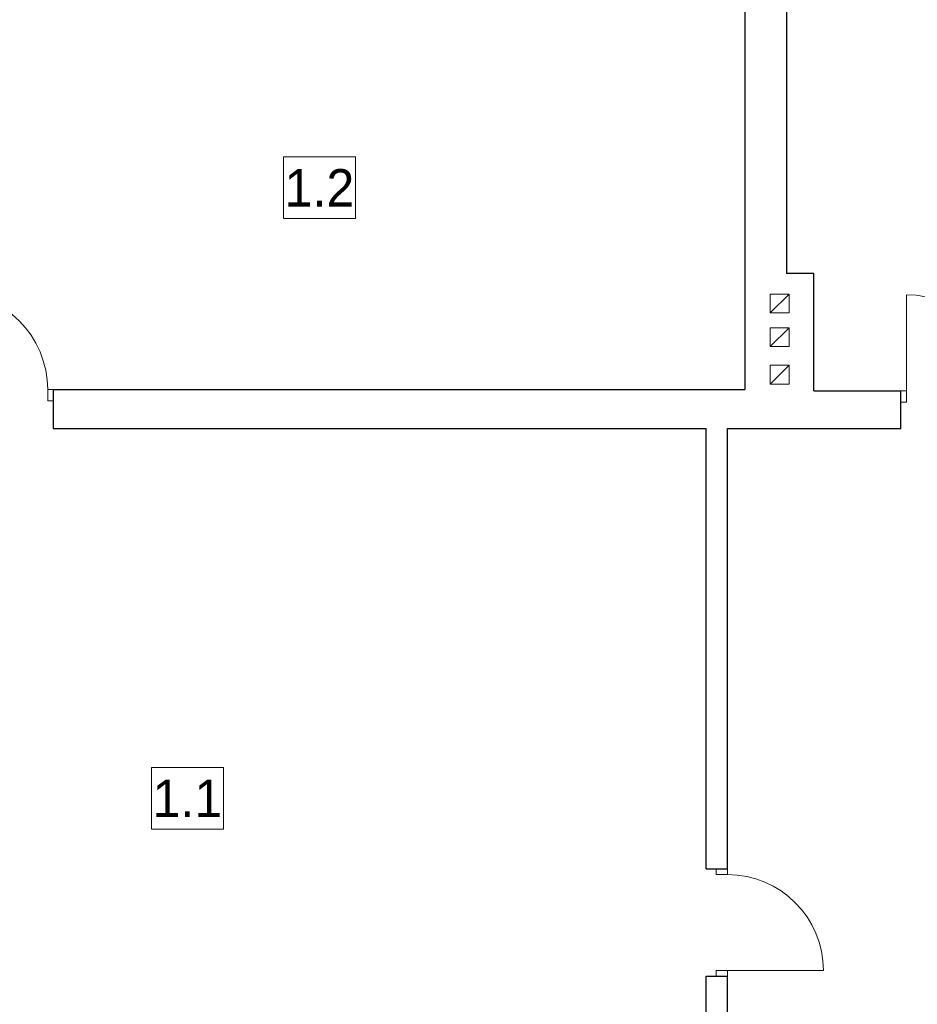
# Model space of a CAD drawing. Extents: x -613240 to -325500, y -25863 to 152403.
# Tile 167 of 254: x -425854 to -418663, y 64128 to 72017. Entities that reach past the tile are written whole.
import ezdxf

# ---------------------------------------------------------------- set-up
doc = ezdxf.new("R2010")
doc.units = 0
doc.header["$MEASUREMENT"] = 0
for name, color, linetype, lineweight in [('INWENT OPISY_Nr_Pióra__21', 7, 'Continuous', 9), ('INWENT. DRZWI_Nr_Pióra__5', 7, 'Continuous', 13), ('INWENT.ŚCIANY_Nr_Pióra__1', 7, 'Continuous', 25), ('Istniejące kominy_Nr_Pióra__21', 7, 'Continuous', 9)]:
    doc.layers.add(name, color=color, linetype=linetype, lineweight=lineweight)
doc.styles.add('GENERATED_STYLE_3', font='txt')

msp = doc.modelspace()

# ---------------------------------------------------------------- linework, layer by layer
at = {"layer": 'INWENT. DRZWI_Nr_Pióra__5', "linetype": 'Continuous'}
for p, q in [((-418749.9, 69042.6), (-418749.9, 69812.6)), ((-425584.9, 69052.6), (-425629.9, 69052.6)), ((-425629.9, 69052.6), (-425629.9, 68962.6)), ((-418794.9, 69042.6), (-418749.9, 69042.6)), ((-418749.9, 69042.6), (-418749.9, 68952.6)), ((-425629.9, 68962.6), (-425584.9, 68962.6)), ((-418749.9, 68952.6), (-418794.9, 68952.6)), ((-420274.9, 65167.6), (-420274.9, 65212.6)), ((-420184.9, 65167.6), (-420274.9, 65167.6)), ((-420184.9, 65212.6), (-420184.9, 65167.6)), ((-420184.9, 64397.6), (-420274.9, 64397.6)), ((-420274.9, 64397.6), (-420274.9, 64352.6)), ((-420184.9, 64397.6), (-419414.9, 64397.6)), ((-420184.9, 64352.6), (-420184.9, 64397.6))]:
    msp.add_line(p, q, dxfattribs=at)
for centre, radius in [((-426409.9, 69052.6), 780), ((-418749.9, 69042.6), 770), ((-420184.9, 64397.6), 770)]:
    msp.add_arc(centre, radius, 0, 90, dxfattribs=at)
at = {"layer": 'INWENT.ŚCIANY_Nr_Pióra__1', "linetype": 'Continuous'}
for p, q in [((-420044.9, 72662.6), (-420044.9, 69052.6)), ((-419710.9, 72662.6), (-419710.9, 69982.6)), ((-419490.9, 69982.6), (-419710.9, 69982.6)), ((-419490.9, 69042.6), (-419490.9, 69982.6)), ((-425584.9, 69052.6), (-425584.9, 68742.6)), ((-425584.9, 69052.6), (-420044.9, 69052.6)), ((-419490.9, 69042.6), (-418794.9, 69042.6)), ((-418794.9, 68742.6), (-418794.9, 69042.6)), ((-425584.9, 68742.6), (-420354.9, 68742.6)), ((-420354.9, 65212.6), (-420354.9, 68742.6)), ((-420184.9, 65212.6), (-420184.9, 68742.6)), ((-420184.9, 68742.6), (-418794.9, 68742.6)), ((-420354.9, 65212.6), (-420184.9, 65212.6)), ((-420354.9, 63282.6), (-420354.9, 64352.6)), ((-420354.9, 64352.6), (-420184.9, 64352.6)), ((-420184.9, 63282.6), (-420184.9, 64352.6))]:
    msp.add_line(p, q, dxfattribs=at)
at = {"layer": 'Istniejące kominy_Nr_Pióra__21', "linetype": 'Continuous'}
for p, q in [((-419840.9, 69667.6), (-419840.9, 69817.6)), ((-419840.9, 69817.6), (-419690.9, 69817.6)), ((-419840.9, 69667.6), (-419690.9, 69817.6)), ((-419690.9, 69817.6), (-419690.9, 69667.6)), ((-419690.9, 69667.6), (-419840.9, 69667.6)), ((-419840.9, 69397.6), (-419840.9, 69547.6)), ((-419840.9, 69547.6), (-419690.9, 69547.6)), ((-419840.9, 69397.6), (-419690.9, 69547.6)), ((-419690.9, 69547.6), (-419690.9, 69397.6)), ((-419690.9, 69397.6), (-419840.9, 69397.6)), ((-419840.9, 69097.6), (-419840.9, 69247.6)), ((-419840.9, 69247.6), (-419690.9, 69247.6)), ((-419840.9, 69097.6), (-419690.9, 69247.6)), ((-419690.9, 69247.6), (-419690.9, 69097.6)), ((-419690.9, 69097.6), (-419840.9, 69097.6))]:
    msp.add_line(p, q, dxfattribs=at)

# ---------------------------------------------------------------- wipeouts: each hides what was drawn before it
at = {"linetype": 'Continuous', "ltscale": 1717236.682997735}
msp.add_wipeout([(-423740.6, 70916.8), (-423164.6, 70916.8), (-423164.6, 70422.7), (-423740.6, 70422.7)], dxfattribs=at).dxf.layer = 'INWENT OPISY_Nr_Pióra__21'
at = {"linetype": 'Continuous', "ltscale": 1718305.000595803}
msp.add_wipeout([(-424798.2, 66025.2), (-424222.2, 66025.2), (-424222.2, 65531.1), (-424798.2, 65531.1)], dxfattribs=at).dxf.layer = 'INWENT OPISY_Nr_Pióra__21'

# ---------------------------------------------------------------- next in the draw order: linework, layer by layer
at = {"layer": 'INWENT OPISY_Nr_Pióra__21', "linetype": 'Continuous', "flags": 128}
for points in [[(-423740.6, 70916.8), (-423164.6, 70916.8), (-423164.6, 70422.7), (-423740.6, 70422.7)], [(-424798.2, 66025.2), (-424222.2, 66025.2), (-424222.2, 65531.1), (-424798.2, 65531.1)]]:
    msp.add_lwpolyline(points, close=True, dxfattribs=at)

# ---------------------------------------------------------------- next in the draw order: texts
at = {"layer": 'INWENT OPISY_Nr_Pióra__21', "linetype": 'Continuous', "char_height": 300, "attachment_point": 8, "style": 'GENERATED_STYLE_3'}
for s, insert in [('{1.2 }', (-423452.6, 70519.7)), ('{1.1 }', (-424510.2, 65628.2))]:
    msp.add_mtext(s, dxfattribs=dict(at, insert=insert))

doc.saveas('drawing.dxf')
